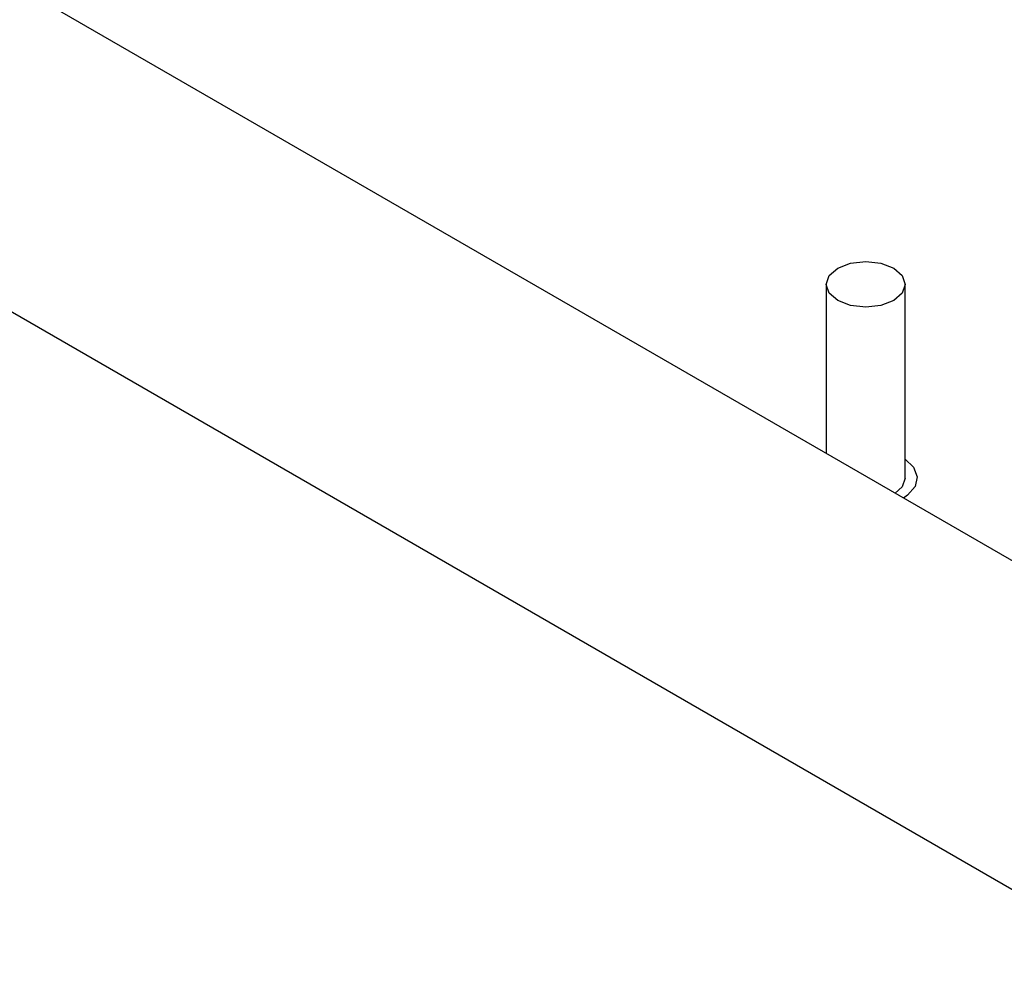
# Paper-space layout 'Sheet2' of a CAD drawing. Header units: millimetres. Extents: x 3 to 471, y 5 to 248.
# Tile 46 of 78: x 73.82 to 77.28, y 152.88 to 156.28. Entities that reach past the tile are written whole.
import ezdxf

# ---------------------------------------------------------------- set-up
doc = ezdxf.new("R2010")
doc.units = ezdxf.units.MM

psp = doc.layouts.new('Sheet2')

# ---------------------------------------------------------------- linework, layer by layer
at = {"color": 7, "linetype": 'Continuous', "lineweight": 25}
for p, q in [((78.392, 153.7478), (72.0202, 157.4262)), ((71.5202, 156.5601), (77.892, 152.8817)), ((76.6498, 155.3477), (76.6498, 154.7535)), ((76.9276, 154.6672), (76.9276, 155.3477)), ((76.9692, 154.6655), (76.9692, 154.6672))]:
    psp.add_line(p, q, dxfattribs=at)
at = {"color": 7, "linetype": 'Continuous', "lineweight": 25, "flags": 128}
for points in [[(76.6905, 155.4044), (76.7355, 155.4218), (76.7887, 155.4279), (76.8418, 155.4218), (76.8869, 155.4044), (76.917, 155.3784), (76.9276, 155.3477), (76.917, 155.317), (76.8869, 155.291), (76.8418, 155.2736), (76.7887, 155.2675), (76.7355, 155.2736), (76.6905, 155.291), (76.6604, 155.317), (76.6498, 155.3477), (76.6604, 155.3784), (76.6905, 155.4044)], [(76.9276, 154.7338), (76.9569, 154.7051), (76.9691, 154.6715), (76.9617, 154.6375), (76.9356, 154.6067), (76.9215, 154.5967)], [(76.9276, 154.6672), (76.917, 154.6366), (76.892, 154.6137)]]:
    psp.add_lwpolyline(points, dxfattribs=at)

doc.saveas('drawing.dxf')
